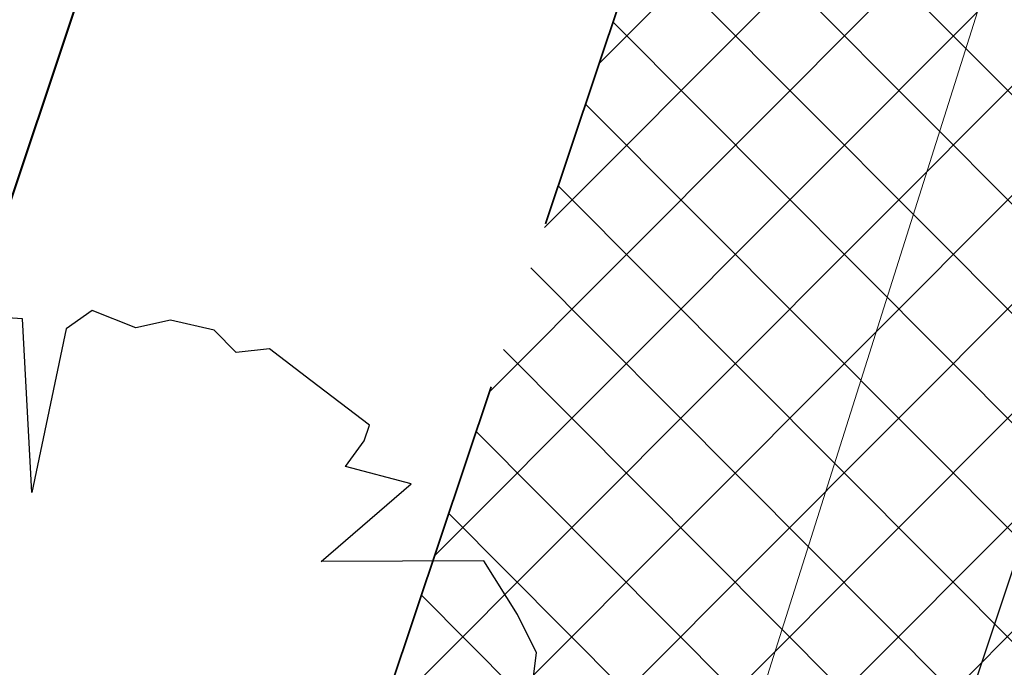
# Model space of a CAD drawing. Header units: metres. Extents: x 6599594 to 6600699, y 5687867 to 5691114.
# Tile 100 of 256: x 6599883.07 to 6599885.94, y 5688680.24 to 5688682.13. Entities that reach past the tile are written whole.
import ezdxf

# ---------------------------------------------------------------- set-up
doc = ezdxf.new("R2010")
doc.units = ezdxf.units.M
doc.header["$MEASUREMENT"] = 0
for name, pattern in [('1', [0]), ('3_EGBZ', [1.5, 1, -0.5]), ('BTO', [0]), ('BUG', [1.5, 1, -0.5]), ('GUK', [2, 1.5, -0.5]), ('GUZ', [1, 0.5, -0.5])]:
    doc.linetypes.add(name, pattern=pattern)
for name, color, linetype, lineweight in [('_dren', 30, '3_EGBZ', 40), ('_kolor chodnik', 50, '1', 5), ('_kolor jezdnia', 4, '1', 0), ('_kolor zjazdy kostka', 7, '1', 5), ('_kolor ścieżka @ 1', 10, '1', 0), ('_nasadzenia', 72, 'BUG', 30), ('_obrzeze', 10, 'BUG', 35), ('_podział mój', 201, 'BTO', 40), ('Dzialki', 130, '1', 30), ('Kontury', 252, 'GUK', 9), ('OT_Komunikacja', 7, 'CONTINUOUS', 0), ('Uzytki', 252, 'GUZ', 9)]:
    doc.layers.add(name, color=color, linetype=linetype, lineweight=lineweight)
doc.layers.add('RS-drzewa projektowane', color=7, linetype='CONTINUOUS')
pattern_1 = [(45, (0, 0), (-0.1414213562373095, 0.1414213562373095), []), (135, (0, 0), (-0.1414213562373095, -0.1414213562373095), [])]

# ---------------------------------------------------------------- blocks, each defined once
blk = doc.blocks.new('d2')
at = {"layer": '_nasadzenia'}
for p, q in [((-293019.5058528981, 28216.47423294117), (-293019.6650315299, 28216.48516633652)), ((-293019.4652712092, 28215.71171003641), (-293019.5058528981, 28216.47423294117)), ((-293019.2000540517, 28216.51097357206), (-293019.3144192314, 28216.43055231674)), ((-293019.0088658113, 28216.43478685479), (-293019.2000540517, 28216.51097357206)), ((-293019.3144192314, 28216.43055231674), (-293019.4652712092, 28215.71171003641)), ((-293018.855843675, 28216.46941021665), (-293019.0088658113, 28216.43478685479)), ((-293018.6644100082, 28216.42572959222), (-293018.855843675, 28216.46941021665)), ((-293018.5676449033, 28216.32748790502), (-293018.6644100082, 28216.42572959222)), ((-293018.4212701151, 28216.34265583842), (-293018.5676449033, 28216.32748790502)), ((-293018.2402983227, 28216.20477988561), (-293018.4212701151, 28216.34265583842)), ((-293017.9817671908, 28216.00781423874), (-293018.2402983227, 28216.20477988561)), ((-293018.0050329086, 28215.93972023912), (-293017.9817671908, 28216.00781423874)), ((-293018.0871430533, 28215.82655175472), (-293018.0050329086, 28215.93972023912)), ((-293017.7984534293, 28215.74964162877), (-293018.0871430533, 28215.82655175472)), ((-293018.1938077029, 28215.40966504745), (-293017.7984534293, 28215.74964162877)), ((-293017.4792267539, 28215.41244162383), (-293018.1938077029, 28215.40966504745)), ((-293017.3314917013, 28215.17728852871), (-293017.4792267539, 28215.41244162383)), ((-293017.2482667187, 28215.00762989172), (-293017.3314917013, 28215.17728852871)), ((-293017.262052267, 28214.90370684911), (-293017.2482667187, 28215.00762989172))]:
    blk.add_line(p, q, dxfattribs=at)
blk = doc.blocks.new('hhh')
at = {"layer": '_podział mój'}
blk.add_line((6600012.715234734, 5689068.962127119), (6599853.466151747, 5688593.232024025), dxfattribs=at)

msp = doc.modelspace()

# ---------------------------------------------------------------- hatches: boundary and pattern name
at = {"layer": '_kolor chodnik'}
h = msp.add_hatch(dxfattribs=at)
h.set_pattern_fill('ANSI37', color=256, scale=1.6)
h.set_pattern_definition(pattern_1)
h.paths.add_polyline_path([(6599849.938171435, 5688542.085872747), (6599852.232147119, 5688548.938742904), (6599853.573135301, 5688548.489851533), (6599853.827082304, 5688549.248475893), (6599851.793849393, 5688549.929093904), (6599849.895278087, 5688548.982823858), (6599847.823506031, 5688542.793750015)])
edge = h.paths.add_edge_path()
edge.add_line((6600018.106075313, 5689087.454911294), (6600022.42781917, 5689091.229234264))
edge.add_line((6600022.42781917, 5689091.229234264), (6600020.233254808, 5689093.742094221))
edge.add_line((6600020.233254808, 5689093.742094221), (6600017.159471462, 5689091.057656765))
edge.add_arc((6600023.275194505, 5689085.385140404), 8.34143334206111, 137.1531558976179, 148.8016577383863)
edge.add_line((6600016.140105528, 5689089.706021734), (6600018.106075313, 5689087.454911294))
h.paths.add_polyline_path([(6600038.501784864, 5689187.59229436), (6600037.906968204, 5689187.700586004), (6600037.638296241, 5689186.224843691), (6600038.240083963, 5689186.115282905)])
h.paths.add_polyline_path([(6600069.098302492, 5689360.276020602), (6600068.321239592, 5689360.413462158), (6600068.064048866, 5689358.936495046), (6600068.836639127, 5689358.799546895)])
h.paths.add_polyline_path([(6600082.393785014, 5689362.950258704), (6600082.941124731, 5689366.103121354), (6600081.481377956, 5689366.361351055), (6600080.923159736, 5689363.210828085)])
h.paths.add_polyline_path([(6600074.022236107, 5689388.065861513), (6600072.983907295, 5689388.249860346), (6600072.723374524, 5689386.772538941), (6600073.760538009, 5689386.588865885)])
h.paths.add_polyline_path([(6600105.602402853, 5689486.45426531), (6600106.738797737, 5689489.760539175), (6600105.28818975, 5689490.281952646), (6600104.132785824, 5689486.965912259)])
h.paths.add_polyline_path([(6600132.519778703, 5689678.737346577), (6600131.636986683, 5689678.922259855), (6600131.330470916, 5689677.453953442), (6600132.212256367, 5689677.269208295)])
h.paths.add_polyline_path([(6600156.649397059, 5689798.7449027), (6600156.48800471, 5689797.95886096), (6600157.450195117, 5689797.757316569), (6600157.615023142, 5689798.542205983)])
h.paths.add_polyline_path([(6600189.055358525, 5689948.643107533), (6600187.902868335, 5689948.884512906), (6600187.600024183, 5689947.417400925), (6600188.748131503, 5689947.176379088)])
edge = h.paths.add_edge_path()
edge.add_line((6600204.459383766, 5690032.969035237), (6600204.153258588, 5690031.227801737))
edge.add_arc((6600202.328347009, 5690027.299936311), 4.331100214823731, 41.853001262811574, 65.08011546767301, ccw=False)
edge.add_arc((6600032.903931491, 5690051.979071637), 174.020003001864, 352.8070218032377, 353.495463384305)
edge.add_arc((6600202.372679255, 5690027.343587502), 5.999999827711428, 55.12102442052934, 69.64815978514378)
edge = h.paths.add_edge_path()
edge.add_line((6600205.046027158, 5690040.265402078), (6600204.972740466, 5690038.483452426))
edge.add_arc((6600203.986269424, 5690044.401803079), 5.999999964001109, 279.4630688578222, 294.9140560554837)
edge.add_line((6600206.513819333, 5690038.960158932), (6600206.607027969, 5690041.030672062))
edge.add_arc((6600203.986269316, 5690044.401803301), 4.270000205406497, 284.3702444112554, 307.86193139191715, ccw=False)
edge = h.paths.add_edge_path()
edge.add_arc((6600203.547470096, 5690044.558759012), 6.446878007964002, 324.43500910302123, 356.20133685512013, ccw=False)
edge.add_arc((6600203.986269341, 5690044.401803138), 6.000000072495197, 323.2169970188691, 357.4193489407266)
h.paths.add_polyline_path([(6600208.910055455, 5690121.713696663), (6600208.146285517, 5690121.748120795), (6600207.125602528, 5690121.794124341), (6600209.971605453, 5690121.665851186)])
edge = h.paths.add_edge_path()
edge.add_line((6600238.769818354, 5690481.648294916), (6600240.338176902, 5690490.87374652))
edge.add_line((6600240.338176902, 5690490.87374652), (6600241.251295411, 5690510.829461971))
edge.add_line((6600241.251295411, 5690510.829461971), (6600239.524022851, 5690510.928942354))
edge.add_line((6600239.524022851, 5690510.928942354), (6600238.633343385, 5690491.167757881))
edge.add_line((6600238.633343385, 5690491.167757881), (6600234.579716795, 5690467.661262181))
edge.add_line((6600234.579716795, 5690467.661262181), (6600234.449796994, 5690464.966873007))
edge.add_arc((6600242.443669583, 5690464.607462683), 8.001948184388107, 177.4256737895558, 268.2543056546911)
edge.add_line((6600242.199903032, 5690456.609228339), (6600242.216657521, 5690457.359274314))
edge.add_line((6600242.216657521, 5690457.359274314), (6600242.305257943, 5690458.836738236))
edge.add_arc((6600242.444504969, 5690464.607952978), 5.772894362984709, 177.0298084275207, 268.6178439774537, ccw=False)
edge.add_line((6600236.679365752, 5690464.907083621), (6600236.951876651, 5690470.95443634))
edge.add_line((6600236.951876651, 5690470.95443634), (6600238.15078669, 5690478.210832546))
edge.add_line((6600238.15078669, 5690478.210832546), (6600238.769818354, 5690481.648294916))
h.paths.add_polyline_path([(6600238.769818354, 5690481.648294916), (6600238.15078669, 5690478.210832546), (6600239.670056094, 5690477.930590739), (6600240.266710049, 5690481.376366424)])
edge = h.paths.add_edge_path()
edge.add_line((6600223.366500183, 5690460.339976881), (6600223.278629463, 5690457.997544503))
edge.add_arc((6600220.967166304, 5690465.656339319), 7.999999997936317, 286.7940807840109, 300.2738222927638)
edge.add_line((6600225.000231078, 5690458.747331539), (6600225.240084, 5690461.623695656))
edge.add_arc((6600221.105749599, 5690465.648640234), 5.76999998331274, 293.06724424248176, 315.7681070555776, ccw=False)
edge = h.paths.add_edge_path()
edge.add_arc((6600220.025145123, 5690444.676291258), 5.770000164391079, 37.996647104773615, 59.94382588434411, ccw=False)
edge.add_line((6600224.572175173, 5690448.22839199), (6600224.817793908, 5690451.081798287))
edge.add_arc((6600220.025145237, 5690444.676291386), 7.999999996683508, 53.19588653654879, 68.15166733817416)
edge.add_line((6600223.00235276, 5690452.101669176), (6600222.91504296, 5690449.670427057))
edge = h.paths.add_edge_path()
edge.add_arc((6600221.105749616, 5690465.648640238), 7.999999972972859, 328.0222308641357, 357.0132597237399)
edge.add_line((6600229.094882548, 5690465.23180147), (6600229.218816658, 5690467.593604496))
edge.add_line((6600229.218816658, 5690467.593604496), (6600228.218919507, 5690467.645774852))
edge.add_line((6600228.218919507, 5690467.645774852), (6600227.891778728, 5690461.411918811))
h.paths.add_polyline_path([(6600200.980142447, 5690012.236744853), (6600202.317278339, 5690011.956662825), (6600202.522293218, 5690012.935421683), (6600201.182321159, 5690013.216097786)])
h.paths.add_polyline_path([(6600196.457878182, 5689983.98337835), (6600195.202332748, 5689984.246370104), (6600194.899091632, 5689982.777335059), (6600196.150355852, 5689982.515240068)])
edge = h.paths.add_edge_path()
edge.add_line((6600112.305909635, 5689517.991018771), (6600112.691041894, 5689519.807934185))
edge.add_line((6600112.691041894, 5689519.807934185), (6600113.245521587, 5689522.423769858))
edge.add_line((6600113.245521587, 5689522.423769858), (6600111.553124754, 5689522.782507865))
edge.add_line((6600111.553124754, 5689522.782507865), (6600107.405864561, 5689503.21722655))
edge.add_line((6600107.405864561, 5689503.21722655), (6600099.494506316, 5689480.361667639))
edge.add_line((6600099.494506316, 5689480.361667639), (6600099.182814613, 5689478.891218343))
edge.add_arc((6600107.008997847, 5689477.232359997), 8.000059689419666, 168.0325629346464, 257.7529108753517)
edge.add_line((6600105.311960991, 5689469.414366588), (6600105.784990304, 5689471.593619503))
edge.add_arc((6600107.008927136, 5689477.232314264), 5.769999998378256, 168.0321375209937, 257.7533362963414, ccw=False)
edge.add_line((6600101.364343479, 5689478.42879883), (6600101.647245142, 5689479.76342708))
edge.add_line((6600101.647245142, 5689479.76342708), (6600104.132785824, 5689486.965912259))
edge.add_line((6600104.132785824, 5689486.965912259), (6600105.28818975, 5689490.281952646))
edge.add_line((6600105.28818975, 5689490.281952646), (6600108.240043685, 5689498.809726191))
edge.add_line((6600108.240043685, 5689498.809726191), (6600112.305909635, 5689517.991018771))
h.paths.add_polyline_path([(6600136.009573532, 5689645.499114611), (6600138.333647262, 5689645.012304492), (6600138.661671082, 5689646.578318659), (6600134.869459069, 5689647.372651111)])
at = {"layer": '_kolor jezdnia'}
h = msp.add_hatch(dxfattribs=at)
h.set_pattern_fill('ANSI37', color=4, scale=3.5)
h.set_pattern_definition([(45, (0, 0), (-0.3093592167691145, 0.3093592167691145), []), (135, (0, 0), (-0.3093592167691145, -0.3093592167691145), [])])
edge = h.paths.add_edge_path()
edge.add_line((6599833.066047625, 5688539.933393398), (6599850.649511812, 5688527.983462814))
edge.add_arc((6599857.337592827, 5688536.653968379), 10.95025544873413, 169.5012687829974, 232.3548431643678, ccw=False)
edge.add_arc((6599858.085851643, 5688536.618142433), 11.69295282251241, 162.2507788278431, 169.9967502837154, ccw=False)
edge.add_line((6599846.949484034, 5688540.182754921), (6599847.823506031, 5688542.793750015))
edge.add_line((6599847.823506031, 5688542.793750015), (6599849.895278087, 5688548.982823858))
edge.add_line((6599849.895278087, 5688548.982823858), (6599852.434748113, 5688556.56906746))
edge.add_line((6599852.434748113, 5688556.56906746), (6599928.48625871, 5688783.760284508))
edge.add_line((6599928.48625871, 5688783.760284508), (6599931.025728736, 5688791.34652811))
edge.add_line((6599931.025728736, 5688791.34652811), (6599996.657773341, 5688987.411326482))
edge.add_line((6599996.657773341, 5688987.411326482), (6599999.197243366, 5688994.997570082))
edge.add_line((6599999.197243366, 5688994.997570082), (6600021.930100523, 5689062.908193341))
edge.add_line((6600021.930100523, 5689062.908193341), (6600017.620224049, 5689067.371531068))
edge.add_line((6600017.620224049, 5689067.371531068), (6600016.714558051, 5689064.654078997))
edge.add_line((6600016.714558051, 5689064.654078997), (6600012.423620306, 5689051.835617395))
edge.add_line((6600012.423620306, 5689051.835617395), (6600009.884150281, 5689044.249373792))
edge.add_line((6600009.884150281, 5689044.249373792), (6599977.53516164, 5688947.612159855))
edge.add_line((6599977.53516164, 5688947.612159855), (6599974.995691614, 5688940.025916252))
edge.add_line((6599974.995691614, 5688940.025916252), (6599942.096912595, 5688841.746295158))
edge.add_line((6599942.096912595, 5688841.746295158), (6599939.557442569, 5688834.160051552))
edge.add_line((6599939.557442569, 5688834.160051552), (6599882.679288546, 5688664.246042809))
edge.add_line((6599882.679288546, 5688664.246042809), (6599880.139818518, 5688656.659799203))
edge.add_line((6599880.139818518, 5688656.659799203), (6599852.46454386, 5688573.984527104))
edge.add_line((6599852.46454386, 5688573.984527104), (6599842.470137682, 5688544.127903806))
edge.add_arc((6599835.706422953, 5688546.652910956), 7.219660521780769, 248.5480913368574, 339.52856074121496, ccw=False)
h.paths.add_polyline_path([(6600044.653202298, 5689172.271628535), (6600046.276244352, 5689181.431901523), (6600047.759199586, 5689189.801539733), (6600051.0603021, 5689208.432603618), (6600052.368792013, 5689215.817578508), (6600054.808584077, 5689229.587499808), (6600056.11707399, 5689236.972474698), (6600057.346666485, 5689243.912161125), (6600058.655146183, 5689251.297078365), (6600058.831439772, 5689252.292060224), (6600060.098987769, 5689259.445963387), (6600060.139929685, 5689259.677035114), (6600061.407468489, 5689266.830886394), (6600072.329030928, 5689328.470998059), (6600073.637511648, 5689335.855921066), (6600077.337304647, 5689356.73715072), (6600078.820259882, 5689365.106788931), (6600081.142794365, 5689378.214921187), (6600082.538516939, 5689386.092227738), (6600095.187867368, 5689457.483787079), (6600091.082877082, 5689465.8405575), (6600089.043088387, 5689454.328211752), (6600087.870641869, 5689447.711051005), (6600087.560133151, 5689445.958573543), (6600086.562151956, 5689440.326076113), (6600082.433200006, 5689417.022719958), (6600080.95024477, 5689408.65308175), (6600077.202698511, 5689387.502337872), (6600075.719743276, 5689379.132699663), (6600073.469199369, 5689366.430874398), (6600071.986244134, 5689358.061236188), (6600069.98686466, 5689346.776955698), (6600068.591142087, 5689338.899649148), (6600065.559290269, 5689321.78820693), (6600064.163567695, 5689313.910900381), (6600059.719426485, 5689288.828650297), (6600058.323703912, 5689280.951343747), (6600057.563846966, 5689276.662793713), (6600056.168124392, 5689268.785487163), (6600054.804920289, 5689261.091711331), (6600053.409197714, 5689253.21440478), (6600053.264817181, 5689252.399536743), (6600051.869094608, 5689244.522230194), (6600051.183555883, 5689240.653124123), (6600049.787833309, 5689232.775817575), (6600046.593849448, 5689214.749319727), (6600045.198126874, 5689206.872013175), (6600044.41754409, 5689202.466488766), (6600042.934588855, 5689194.096850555), (6600036.429952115, 5689157.38538759), (6600034.946996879, 5689149.01574938), (6600030.579776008, 5689124.367629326), (6600027.529365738, 5689107.151445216), (6600024.895072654, 5689094.014582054), (6600030.583685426, 5689094.264316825), (6600032.945013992, 5689106.191885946), (6600043.170247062, 5689163.901990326)])
edge = h.paths.add_edge_path()
edge.add_line((6600111.106812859, 5689535.144351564), (6600111.256844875, 5689535.85214863))
edge.add_line((6600111.256844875, 5689535.85214863), (6600112.915748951, 5689543.678261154))
edge.add_line((6600112.915748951, 5689543.678261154), (6600117.304772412, 5689564.384094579))
edge.add_line((6600117.304772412, 5689564.384094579), (6600119.067357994, 5689572.699339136))
edge.add_line((6600119.067357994, 5689572.699339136), (6600120.087667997, 5689577.512794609))
edge.add_line((6600120.087667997, 5689577.512794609), (6600121.642890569, 5689584.849775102))
edge.add_line((6600121.642890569, 5689584.849775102), (6600128.436769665, 5689616.900852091))
edge.add_line((6600128.436769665, 5689616.900852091), (6600129.991992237, 5689624.237832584))
edge.add_line((6600129.991992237, 5689624.237832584), (6600132.660554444, 5689636.827148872))
edge.add_line((6600132.660554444, 5689636.827148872), (6600133.208838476, 5689639.444704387))
edge.add_line((6600133.208838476, 5689639.444704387), (6600134.848957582, 5689647.274775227))
edge.add_line((6600134.848957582, 5689647.274775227), (6600138.97649476, 5689666.979995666))
edge.add_line((6600138.97649476, 5689666.979995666), (6600140.51410642, 5689674.320687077))
edge.add_line((6600140.51410642, 5689674.320687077), (6600145.209128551, 5689696.735129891))
edge.add_line((6600145.209128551, 5689696.735129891), (6600146.746740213, 5689704.075821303))
edge.add_line((6600146.746740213, 5689704.075821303), (6600151.462308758, 5689726.588354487))
edge.add_line((6600151.462308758, 5689726.588354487), (6600152.999920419, 5689733.929045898))
edge.add_line((6600152.999920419, 5689733.929045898), (6600155.244070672, 5689744.642813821))
edge.add_line((6600155.244070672, 5689744.642813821), (6600156.781682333, 5689751.983505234))
edge.add_line((6600156.781682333, 5689751.983505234), (6600161.635515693, 5689775.156126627))
edge.add_line((6600161.635515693, 5689775.156126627), (6600163.378142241, 5689783.475576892))
edge.add_line((6600163.378142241, 5689783.475576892), (6600163.850769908, 5689785.731942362))
edge.add_line((6600163.850769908, 5689785.731942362), (6600167.028500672, 5689800.902704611))
edge.add_line((6600167.028500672, 5689800.902704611), (6600179.49088801, 5689860.399222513))
edge.add_line((6600179.49088801, 5689860.399222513), (6600181.233514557, 5689868.718672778))
edge.add_line((6600181.233514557, 5689868.718672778), (6600181.84713393, 5689871.648144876))
edge.add_line((6600181.84713393, 5689871.648144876), (6600183.384745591, 5689878.988836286))
edge.add_line((6600183.384745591, 5689878.988836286), (6600184.935818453, 5689886.393792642))
edge.add_line((6600184.935818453, 5689886.393792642), (6600186.575937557, 5689894.223863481))
edge.add_line((6600186.575937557, 5689894.223863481), (6600194.05133812, 5689929.912074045))
edge.add_line((6600194.05133812, 5689929.912074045), (6600195.691457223, 5689937.742144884))
edge.add_line((6600195.691457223, 5689937.742144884), (6600202.915799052, 5689972.231779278))
edge.add_line((6600202.915799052, 5689972.231779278), (6600204.555918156, 5689980.061850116))
edge.add_line((6600204.555918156, 5689980.061850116), (6600206.062781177, 5689987.255744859))
edge.add_line((6600206.062781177, 5689987.255744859), (6600207.702900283, 5689995.085815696))
edge.add_line((6600207.702900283, 5689995.085815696), (6600210.232559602, 5690007.162628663))
edge.add_line((6600210.232559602, 5690007.162628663), (6600211.694938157, 5690014.144150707))
edge.add_arc((6600028.177652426, 5690052.584442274), 187.5000004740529, 348.1696294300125, 357.4195276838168)
edge.add_line((6600215.487522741, 5690044.142720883), (6600208.310270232, 5690026.480446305))
edge.add_arc((6600032.903933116, 5690051.97907145), 177.2500013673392, 348.1696294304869, 351.7289130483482, ccw=False)
edge.add_line((6600206.38894146, 5690015.640182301), (6600205.966941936, 5690013.625519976))
edge.add_line((6600205.966941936, 5690013.625519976), (6600204.326822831, 5690005.795449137))
edge.add_line((6600204.326822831, 5690005.795449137), (6600197.076961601, 5689971.183982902))
edge.add_line((6600197.076961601, 5689971.183982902), (6600195.334335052, 5689962.864532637))
edge.add_line((6600195.334335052, 5689962.864532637), (6600193.44722506, 5689953.855305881))
edge.add_line((6600193.44722506, 5689953.855305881), (6600191.909227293, 5689946.512771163))
edge.add_line((6600191.909227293, 5689946.512771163), (6600185.496844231, 5689915.899498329))
edge.add_line((6600185.496844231, 5689915.899498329), (6600183.856521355, 5689908.068454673))
edge.add_line((6600183.856521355, 5689908.068454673), (6600182.066605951, 5689899.523243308))
edge.add_line((6600182.066605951, 5689899.523243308), (6600180.32407057, 5689891.204228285))
edge.add_line((6600180.32407057, 5689891.204228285), (6600174.320344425, 5689862.541919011))
edge.add_line((6600174.320344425, 5689862.541919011), (6600172.577809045, 5689854.222903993))
edge.add_line((6600172.577809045, 5689854.222903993), (6600163.663810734, 5689811.666703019))
edge.add_line((6600163.663810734, 5689811.666703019), (6600162.023782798, 5689803.837067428))
edge.add_line((6600162.023782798, 5689803.837067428), (6600160.924220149, 5689798.587659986))
edge.add_line((6600160.924220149, 5689798.587659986), (6600159.279208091, 5689790.734229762))
edge.add_line((6600159.279208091, 5689790.734229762), (6600157.107250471, 5689780.365115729))
edge.add_line((6600157.107250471, 5689780.365115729), (6600155.462238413, 5689772.511685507))
edge.add_line((6600155.462238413, 5689772.511685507), (6600153.380318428, 5689762.572418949))
edge.add_line((6600153.380318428, 5689762.572418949), (6600151.735124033, 5689754.718118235))
edge.add_line((6600151.735124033, 5689754.718118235), (6600148.586504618, 5689739.686336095))
edge.add_line((6600148.586504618, 5689739.686336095), (6600146.885007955, 5689731.563243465))
edge.add_line((6600146.885007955, 5689731.563243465), (6600141.75088822, 5689707.052510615))
edge.add_line((6600141.75088822, 5689707.052510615), (6600140.110896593, 5689699.223048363))
edge.add_line((6600140.110896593, 5689699.223048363), (6600133.483561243, 5689667.583574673))
edge.add_line((6600133.483561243, 5689667.583574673), (6600131.860394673, 5689659.834436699))
edge.add_line((6600131.860394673, 5689659.834436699), (6600131.740984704, 5689659.26436315))
edge.add_line((6600131.740984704, 5689659.26436315), (6600130.117814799, 5689651.515209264))
edge.add_line((6600130.117814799, 5689651.515209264), (6600127.27873359, 5689637.961189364))
edge.add_line((6600127.27873359, 5689637.961189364), (6600126.924568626, 5689636.290366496))
edge.add_line((6600126.924568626, 5689636.290366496), (6600125.166244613, 5689627.995226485))
edge.add_line((6600125.166244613, 5689627.995226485), (6600118.009503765, 5689594.232298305))
edge.add_line((6600118.009503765, 5689594.232298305), (6600116.25117975, 5689585.937158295))
edge.add_line((6600116.25117975, 5689585.937158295), (6600113.665314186, 5689573.737975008))
edge.add_line((6600113.665314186, 5689573.737975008), (6600111.898534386, 5689565.402943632))
edge.add_line((6600111.898534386, 5689565.402943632), (6600104.889982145, 5689532.339115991))
edge.add_line((6600104.889982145, 5689532.339115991), (6600103.22663594, 5689524.492047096))
edge.add_line((6600103.22663594, 5689524.492047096), (6600096.623876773, 5689493.342605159))
edge.add_line((6600096.623876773, 5689493.342605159), (6600094.968986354, 5689485.535427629))
edge.add_line((6600094.968986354, 5689485.535427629), (6600094.300101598, 5689482.379870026))
edge.add_line((6600094.300101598, 5689482.379870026), (6600099.182814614, 5689478.891218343))
edge.add_line((6600099.182814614, 5689478.891218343), (6600099.494506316, 5689480.361667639))
edge.add_line((6600099.494506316, 5689480.361667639), (6600111.106812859, 5689535.144351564))
edge = h.paths.add_edge_path()
edge.add_arc((6600239.213891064, 5690851.400367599), 10.00000000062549, -2.8342403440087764, 76.13703556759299, ccw=False)
edge.add_line((6600249.201658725, 5690850.905901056), (6600249.082723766, 5690848.503524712))
edge.add_line((6600249.082723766, 5690848.503524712), (6600247.016487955, 5690806.767468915))
edge.add_line((6600247.016487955, 5690806.767468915), (6600246.092398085, 5690789.152178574))
edge.add_line((6600246.092398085, 5690789.152178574), (6600233.768116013, 5690572.015170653))
edge.add_line((6600233.768116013, 5690572.015170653), (6600228.959056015, 5690465.296202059))
edge.add_line((6600228.959056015, 5690465.296202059), (6600234.588724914, 5690465.017134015))
edge.add_line((6600234.588724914, 5690465.017134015), (6600239.262540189, 5690571.767576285))
edge.add_line((6600239.262540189, 5690571.767576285), (6600252.50503885, 5690806.400146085))
edge.add_line((6600252.50503885, 5690806.400146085), (6600254.569211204, 5690848.094521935))
edge.add_arc((6600262.559425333, 5690847.6989487), 7.999999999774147, 76.13703557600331, 177.1657596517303, ccw=False)
edge.add_line((6600264.476229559, 5690855.465921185), (6600241.609896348, 5690861.109083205))
edge = h.paths.add_edge_path()
edge.add_line((6600250.031475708, 5690451.625307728), (6600250.231741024, 5690455.772579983))
edge.add_line((6600250.231741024, 5690455.772579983), (6600246.257763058, 5690456.417303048))
edge.add_line((6600246.257763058, 5690456.417303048), (6600242.171761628, 5690456.61060902))
edge.add_arc((6600242.563100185, 5690464.586983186), 7.985968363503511, 176.9123644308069, 267.1911945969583, ccw=False)
edge.add_line((6600234.588724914, 5690465.017134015), (6600228.959056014, 5690465.296202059))
edge.add_arc((6600220.965133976, 5690465.657286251), 8.002072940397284, 267.8289300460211, 357.413716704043, ccw=False)
edge.add_line((6600220.661989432, 5690457.660957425), (6600212.406915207, 5690458.119572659))
edge.add_line((6600212.406915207, 5690458.119572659), (6600208.431872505, 5690457.817501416))
edge.add_line((6600208.431872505, 5690457.817501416), (6600208.233912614, 5690454.548331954))
edge.add_line((6600208.233912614, 5690454.548331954), (6600212.129565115, 5690453.127270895))
edge.add_line((6600212.129565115, 5690453.127270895), (6600218.640548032, 5690452.76554962))
edge.add_line((6600218.640548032, 5690452.76554962), (6600216.486747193, 5690452.885205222))
edge.add_line((6600216.486747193, 5690452.885205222), (6600220.468905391, 5690452.663974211))
edge.add_arc((6600220.025145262, 5690444.676291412), 7.99999997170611, -0.3386579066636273, 86.8201700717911, ccw=False)
edge.add_line((6600228.025005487, 5690444.629006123), (6600227.803602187, 5690439.649256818))
edge.add_line((6600227.803602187, 5690439.649256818), (6600226.885525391, 5690435.936828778))
edge.add_line((6600226.885525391, 5690435.936828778), (6600225.534849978, 5690405.967249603))
edge.add_line((6600225.534849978, 5690405.967249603), (6600226.115199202, 5690402.187514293))
edge.add_line((6600226.115199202, 5690402.187514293), (6600213.445139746, 5690121.008786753))
edge.add_line((6600213.445139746, 5690121.008786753), (6600213.352800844, 5690118.960058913))
edge.add_line((6600213.352800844, 5690118.960058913), (6600209.980184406, 5690044.131649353))
edge.add_arc((6600203.98626942, 5690044.401803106), 5.999999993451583, 257.4162346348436, 357.41934921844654, ccw=False)
edge.add_line((6600202.679069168, 5690038.545931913), (6600201.589735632, 5690033.666039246))
edge.add_line((6600201.589735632, 5690033.666039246), (6600203.67987942, 5690033.199458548))
edge.add_arc((6600202.372679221, 5690027.343587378), 5.999999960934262, -8.27108729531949, 77.41623506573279, ccw=False)
edge.add_line((6600208.310270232, 5690026.480446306), (6600215.487522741, 5690044.142720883))
edge.add_line((6600215.487522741, 5690044.142720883), (6600216.199687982, 5690059.9446614))
edge.add_line((6600216.199687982, 5690059.9446614), (6600216.537356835, 5690067.437056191))
edge.add_line((6600216.537356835, 5690067.437056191), (6600223.893528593, 5690230.66011469))
edge.add_line((6600223.893528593, 5690230.66011469), (6600224.231197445, 5690238.152509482))
edge.add_line((6600224.231197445, 5690238.152509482), (6600233.507835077, 5690443.987992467))
edge.add_arc((6600241.499722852, 5690443.627812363), 7.999999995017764, 87.29208981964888, 177.4195277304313, ccw=False)
edge.add_line((6600241.877677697, 5690451.618879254), (6600246.021541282, 5690451.422886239))
edge.add_line((6600246.021541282, 5690451.422886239), (6600246.427694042, 5690451.44338883))
edge.add_line((6600246.427694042, 5690451.44338883), (6600246.79397003, 5690451.461878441))
edge.add_line((6600246.79397003, 5690451.461878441), (6600250.031475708, 5690451.625307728))
edge = h.paths.add_edge_path()
edge.add_line((6600007.33756506, 5689086.20374581), (6600006.980466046, 5689080.740822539))
edge.add_line((6600006.980466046, 5689080.740822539), (6600007.229745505, 5689080.720859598))
edge.add_line((6600007.229745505, 5689080.720859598), (6600008.093335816, 5689080.601653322))
edge.add_line((6600008.093335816, 5689080.601653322), (6600008.702681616, 5689080.53831051))
edge.add_arc((6600008.140193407, 5689070.554142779), 9.999999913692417, -18.557800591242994, 86.77547804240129, ccw=False)
edge.add_line((6600017.620224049, 5689067.371531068), (6600021.930100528, 5689062.908193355))
edge.add_arc((6599734.83819726, 5689159.011261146), 302.7499967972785, 341.4922000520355, 343.8640860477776)
edge.add_arc((6600034.895369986, 5689072.315877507), 9.581213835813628, 98.63328270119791, 164.5273290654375, ccw=False)
edge.add_line((6600033.457137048, 5689081.788529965), (6600033.832640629, 5689081.798737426))
edge.add_line((6600033.832640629, 5689081.798737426), (6600034.422462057, 5689082.05700874))
edge.add_line((6600034.422462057, 5689082.05700874), (6600036.833623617, 5689082.139040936))
edge.add_line((6600036.833623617, 5689082.139040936), (6600036.730225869, 5689087.148851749))
edge.add_line((6600036.730225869, 5689087.148851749), (6600036.579860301, 5689087.134303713))
edge.add_arc((6600036.479565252, 5689093.136286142), 6.002820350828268, 169.1687651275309, 270.9573417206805, ccw=False)
edge.add_line((6600030.583685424, 5689094.264316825), (6600024.895072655, 5689094.014582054))
edge.add_arc((6600015.200558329, 5689096.162123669), 9.929528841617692, 271.0943432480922, 347.5094668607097, ccw=False)
edge.add_arc((6600014.909438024, 5689089.646776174), 3.446070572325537, 264.4236009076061, 278.0194998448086, ccw=False)
edge.add_line((6600014.574573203, 5689086.217014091), (6600014.299554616, 5689086.232508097))
edge.add_line((6600014.299554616, 5689086.232508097), (6600010.474232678, 5689086.448019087))
edge.add_line((6600010.474232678, 5689086.448019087), (6600007.33756506, 5689086.20374581))
edge = h.paths.add_edge_path()
edge.add_line((6600105.490725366, 5689463.953528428), (6600106.927559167, 5689464.047234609))
edge.add_line((6600106.927559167, 5689464.047234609), (6600107.835, 5689468.66))
edge.add_line((6600107.835, 5689468.66), (6600105.311960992, 5689469.414366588))
edge.add_arc((6600107.008997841, 5689477.232359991), 8.000059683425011, 168.0325628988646, 257.75291091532, ccw=False)
edge.add_line((6600099.182814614, 5689478.891218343), (6600094.300101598, 5689482.379870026))
edge.add_arc((6600586.245114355, 5689378.104238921), 502.8750369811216, 168.032376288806, 169.9522165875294)
edge.add_line((6600091.082877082, 5689465.8405575), (6600095.187867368, 5689457.483787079))
edge.add_arc((6600103.065173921, 5689456.088064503), 8.000000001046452, 77.7533362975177, 169.9524553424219, ccw=False)
edge.add_line((6600104.762140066, 5689463.906012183), (6600105.490725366, 5689463.953528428))
at = {"layer": '_kolor zjazdy kostka'}
h = msp.add_hatch(dxfattribs=at)
h.set_pattern_fill('ANSI37', color=256, scale=1.6)
h.set_pattern_definition(pattern_1)
h.paths.add_polyline_path([(6600244.137440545, 5690813.934732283), (6600242.369522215, 5690814.022127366), (6600242.097568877, 5690808.528921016), (6600243.865482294, 5690808.441426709)])
h.paths.add_polyline_path([(6600247.012128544, 5690806.679412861), (6600247.442736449, 5690815.377295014), (6600247.393289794, 5690814.378518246), (6600247.113277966, 5690808.722537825)])
h.paths.add_polyline_path([(6600242.297085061, 5690788.088808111), (6600240.958726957, 5690788.155683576), (6600240.648818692, 5690782.664569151), (6600241.987258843, 5690782.599147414)])
h.paths.add_polyline_path([(6600245.558275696, 5690780.919298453), (6600246.037231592, 5690789.405686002), (6600244.985820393, 5690788.453468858), (6600244.612601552, 5690781.981345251)])
h.paths.add_polyline_path([(6600241.348405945, 5690723.711515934), (6600242.272017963, 5690722.691689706), (6600242.749709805, 5690731.155680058), (6600241.698138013, 5690730.203317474), (6600241.472690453, 5690726.27550499)])
h.paths.add_polyline_path([(6600225.772794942, 5690394.589141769), (6600224.731429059, 5690393.637598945), (6600224.461246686, 5690387.644646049), (6600225.412923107, 5690386.603142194)])
h.paths.add_polyline_path([(6600223.012390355, 5690333.280720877), (6600223.372595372, 5690341.272607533), (6600222.32835346, 5690340.318436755), (6600222.058239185, 5690334.324941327)])
h.paths.add_polyline_path([(6600215.496388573, 5690166.390602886), (6600215.856593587, 5690174.382489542), (6600214.812834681, 5690173.428760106), (6600214.542018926, 5690167.435062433)])
h.paths.add_polyline_path([(6600212.446537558, 5690121.053392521), (6600213.399499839, 5690120.010473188), (6600213.788744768, 5690128.503024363), (6600212.745135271, 5690127.54943145)])
h.paths.add_polyline_path([(6600209.977420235, 5690121.665589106), (6600210.225142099, 5690127.162117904), (6600207.346107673, 5690127.291879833), (6600207.119593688, 5690121.794395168)])
h.paths.add_polyline_path([(6600207.950178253, 5690070.725854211), (6600204.880846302, 5690070.828947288), (6600204.643784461, 5690065.333808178), (6600207.702521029, 5690065.204598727)])
h.paths.add_polyline_path([(6600200.981479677, 5690012.236464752), (6600199.969248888, 5690007.339980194), (6600201.282587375, 5690007.064882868), (6600202.31726072, 5690011.956666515)])
h.paths.add_polyline_path([(6600193.613960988, 5689970.406358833), (6600192.398010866, 5689970.660657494), (6600191.286205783, 5689965.274578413), (6600192.486379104, 5689965.023185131)])
h.paths.add_polyline_path([(6600189.061271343, 5689948.671423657), (6600189.98413328, 5689953.050774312), (6600188.818902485, 5689953.32186217), (6600187.908781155, 5689948.91282903)])
h.paths.add_polyline_path([(6600180.976201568, 5689915.317449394), (6600179.952861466, 5689910.421322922), (6600181.008474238, 5689910.200199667), (6600182.033843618, 5689915.09540201)])
h.paths.add_polyline_path([(6600176.508279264, 5689893.538690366), (6600177.476023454, 5689893.335973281), (6600178.603605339, 5689898.719146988), (6600177.636002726, 5689898.922290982)])
h.paths.add_polyline_path([(6600179.28182965, 5689859.401159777), (6600180.522246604, 5689860.211927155), (6600181.057490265, 5689860.561775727), (6600183.598022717, 5689860.029600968), (6600184.726606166, 5689865.412570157), (6600182.186324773, 5689865.943033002), (6600181.604764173, 5689866.832779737), (6600181.024456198, 5689867.720610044)])
h.paths.add_polyline_path([(6600160.200810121, 5689810.862606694), (6600159.232772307, 5689811.065842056), (6600158.207991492, 5689806.171529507), (6600159.175735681, 5689805.968812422)])
h.paths.add_polyline_path([(6600156.49391753, 5689797.987177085), (6600155.463416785, 5689793.068691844), (6600156.431160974, 5689792.865974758), (6600157.461419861, 5689797.784520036)])
edge = h.paths.add_edge_path()
edge.add_arc((6600173.111981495, 5689800.679690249), 5.999999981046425, 204.673115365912, 239.5411154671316, ccw=False)
edge.add_arc((6600173.162096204, 5689800.685330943), 6.047914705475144, 168.3203586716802, 204.5234866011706, ccw=False)
edge.add_line((6600167.239404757, 5689801.9096668), (6600163.651667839, 5689784.781499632))
edge.add_arc((6600169.524220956, 5689783.551410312), 5.999999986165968, 139.2146049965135, 168.1696294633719, ccw=False)
edge.add_arc((6600169.524220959, 5689783.551410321), 5.999999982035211, 96.80962310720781, 139.2146050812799, ccw=False)
edge.add_line((6600168.812796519, 5689789.509083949), (6600170.070461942, 5689795.507731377))
h.paths.add_polyline_path([(6600163.526364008, 5689776.866746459), (6600166.051243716, 5689776.337874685), (6600167.179826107, 5689781.720838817), (6600164.653945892, 5689782.249920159), (6600163.941148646, 5689783.340449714), (6600163.493329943, 5689784.025580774), (6600161.750703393, 5689775.706130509), (6600162.438017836, 5689776.155376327)])
h.paths.add_polyline_path([(6600152.614191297, 5689774.643430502), (6600153.639138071, 5689779.536616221), (6600152.646757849, 5689779.744928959), (6600151.646447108, 5689774.846147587)])
h.paths.add_polyline_path([(6600150.121074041, 5689767.466820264), (6600148.177624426, 5689758.16795459), (6600149.115997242, 5689757.971390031), (6600151.066362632, 5689767.268392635)])
h.paths.add_polyline_path([(6600142.970741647, 5689739.332500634), (6600141.888449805, 5689734.142420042), (6600144.036614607, 5689733.695518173), (6600145.123068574, 5689738.882330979)])
h.paths.add_polyline_path([(6600136.256357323, 5689701.052153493), (6600137.154085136, 5689700.864096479), (6600138.287960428, 5689706.274871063), (6600137.386492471, 5689706.464182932)])
h.paths.add_polyline_path([(6600130.081494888, 5689667.099389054), (6600129.212847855, 5689667.281639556), (6600128.083282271, 5689661.898895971), (6600128.953953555, 5689661.716447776)])
h.paths.add_polyline_path([(6600128.397394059, 5689659.030340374), (6600127.554144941, 5689659.207226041), (6600126.49340855, 5689653.810049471), (6600127.269860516, 5689653.647397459)])
h.paths.add_polyline_path([(6600134.990411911, 5689640.633636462), (6600137.30714639, 5689640.148363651), (6600138.339560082, 5689645.040620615), (6600136.015486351, 5689645.500958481), (6600135.435178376, 5689646.388788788), (6600134.8548704, 5689647.276619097), (6600133.214751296, 5689639.446548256), (6600134.102581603, 5689640.026856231)])
h.paths.add_polyline_path([(6600122.164164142, 5689634.294831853), (6600121.024067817, 5689628.914244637), (6600122.015114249, 5689628.705875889), (6600123.155614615, 5689634.086346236)])
h.paths.add_polyline_path([(6600114.54207576, 5689593.450769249), (6600113.493359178, 5689593.398339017), (6600112.364315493, 5689588.045694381), (6600113.29076438, 5689587.54753241)])
h.paths.add_polyline_path([(6600110.194543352, 5689572.941097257), (6600109.20781945, 5689573.148880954), (6600108.067717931, 5689567.768269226), (6600109.05014319, 5689567.535215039)])
h.paths.add_polyline_path([(6600119.083213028, 5689565.540446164), (6600119.089125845, 5689565.542290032), (6600121.462438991, 5689565.065690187), (6600122.598093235, 5689570.447168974), (6600120.229622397, 5689570.949214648), (6600119.651446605, 5689571.8119627), (6600119.073270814, 5689572.727655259), (6600117.310757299, 5689564.412754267)])
h.paths.add_polyline_path([(6600101.698666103, 5689532.937884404), (6600100.730666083, 5689533.141679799), (6600099.694214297, 5689528.250234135), (6600100.669121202, 5689528.045267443)])
h.paths.add_polyline_path([(6600094.064021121, 5689496.827028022), (6600093.080194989, 5689497.033910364), (6600092.036590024, 5689492.143967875), (6600093.038865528, 5689491.933250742)])
h.paths.add_polyline_path([(6600083.709836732, 5689453.74980843), (6600082.738586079, 5689448.336231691), (6600084.647281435, 5689448.027407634), (6600085.606840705, 5689453.416583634)])
h.paths.add_polyline_path([(6600084.434394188, 5689446.82589514), (6600083.348896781, 5689447.018140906), (6600082.567374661, 5689442.58660872), (6600083.649300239, 5689442.394910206)])
h.paths.add_polyline_path([(6600078.04194071, 5689410.721110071), (6600078.996952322, 5689416.137564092), (6600078.054833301, 5689416.304853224), (6600077.111232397, 5689410.886043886)])
h.paths.add_polyline_path([(6600072.911565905, 5689386.768652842), (6600071.960466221, 5689381.312635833), (6600072.800073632, 5689381.16322159), (6600073.766450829, 5689386.590709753)])
h.paths.add_polyline_path([(6600082.887400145, 5689379.432062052), (6600085.278102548, 5689379.03494316), (6600086.160383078, 5689383.956496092), (6600083.759726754, 5689384.355378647), (6600083.152078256, 5689385.224725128), (6600082.544429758, 5689386.094071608), (6600081.148707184, 5689378.216765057), (6600082.018053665, 5689378.824413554)])
h.paths.add_polyline_path([(6600080.731401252, 5689363.247695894), (6600080.041469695, 5689363.369939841), (6600079.433821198, 5689364.239286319), (6600078.8261727, 5689365.1086328), (6600077.343217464, 5689356.73899459), (6600078.212563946, 5689357.346643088), (6600079.081910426, 5689357.954291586), (6600081.429189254, 5689357.564866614), (6600082.388748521, 5689362.980514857)])
h.paths.add_polyline_path([(6600069.104215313, 5689360.304336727), (6600070.063917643, 5689365.720487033), (6600069.2708267, 5689365.861009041), (6600068.327152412, 5689360.441778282)])
h.paths.add_polyline_path([(6600066.550616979, 5689345.891799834), (6600065.546169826, 5689346.069805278), (6600064.677796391, 5689341.145792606), (6600065.678290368, 5689340.968483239)])
h.paths.add_polyline_path([(6600061.138656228, 5689321.077501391), (6600060.270282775, 5689316.15348863), (6600061.250715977, 5689315.979734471), (6600062.127590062, 5689320.902245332)])
h.paths.add_polyline_path([(6600055.325252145, 5689288.11325564), (6600054.456878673, 5689283.189242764), (6600055.410852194, 5689283.020177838), (6600056.283178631, 5689287.917022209)])
h.paths.add_polyline_path([(6600048.045675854, 5689182.819289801), (6600050.371939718, 5689182.407116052), (6600051.31444535, 5689187.67761207), (6600048.980409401, 5689188.064690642), (6600048.372760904, 5689188.934037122), (6600047.765112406, 5689189.803383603), (6600046.306982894, 5689181.603992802), (6600046.972918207, 5689182.069462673)])
h.paths.add_polyline_path([(6600040.943690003, 5689201.374141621), (6600039.339175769, 5689201.66987967), (6600038.429882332, 5689196.244216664), (6600039.984130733, 5689195.958493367)])
h.paths.add_polyline_path([(6600032.993704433, 5689156.473759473), (6600032.278185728, 5689156.600537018), (6600031.299242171, 5689151.188930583), (6600032.034145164, 5689151.058111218)])
h.paths.add_polyline_path([(6600026.309179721, 5689123.603833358), (6600025.417362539, 5689118.683970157), (6600026.271201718, 5689118.532684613), (6600027.143528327, 5689123.456001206)])
h.paths.add_polyline_path([(6600013.302986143, 5689054.462576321), (6600015.842456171, 5689062.048819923), (6600014.576741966, 5689061.417973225), (6600012.672139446, 5689055.728290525)])
h.paths.add_polyline_path([(6599974.547216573, 5688938.686171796), (6599977.086686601, 5688946.272415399), (6599975.820972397, 5688945.641568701), (6599973.916369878, 5688939.951886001)])
h.paths.add_polyline_path([(6599942.102825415, 5688841.748139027), (6599940.837111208, 5688841.117292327), (6599938.932508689, 5688835.427609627), (6599939.563355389, 5688834.161895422)])
h.paths.add_polyline_path([(6599882.685201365, 5688664.247886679), (6599881.419487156, 5688663.617039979), (6599879.514884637, 5688657.927357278), (6599880.145731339, 5688656.661643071)])
h.paths.add_polyline_path([(6599851.799762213, 5688549.930937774), (6599853.832995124, 5688549.250319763), (6599855.42016389, 5688553.991722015), (6599853.386930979, 5688554.672340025), (6599852.913795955, 5688555.621625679), (6599852.440660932, 5688556.570911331), (6599849.901190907, 5688548.984667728)])
h.paths.add_polyline_path([(6600233.581687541, 5690586.458647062), (6600234.520016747, 5690585.337735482), (6600234.976631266, 5690593.428266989), (6600233.922640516, 5690592.499827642)])
h.paths.add_polyline_path([(6600231.72837122, 5690526.750719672), (6600230.676277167, 5690525.793817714), (6600230.420013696, 5690519.782861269), (6600231.363586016, 5690518.655686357)])
h.paths.add_polyline_path([(6600237.577122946, 5690639.505119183), (6600236.516490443, 5690638.540451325), (6600236.176926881, 5690632.541599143), (6600237.1204992, 5690631.41442423)])
h.paths.add_polyline_path([(6600238.927801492, 5690681.139540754), (6600239.8637879, 5690680.021427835), (6600240.320411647, 5690688.112122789), (6600239.268317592, 5690687.155220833)])
h.paths.add_polyline_path([(6600218.12228406, 5690224.814875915), (6600217.079933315, 5690223.86243318), (6600216.809648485, 5690217.865326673), (6600217.762143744, 5690216.822918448)])
h.paths.add_polyline_path([(6600219.363739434, 5690274.535639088), (6600220.31588625, 5690273.493612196), (6600220.675810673, 5690281.480778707), (6600219.633750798, 5690280.528598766)])
h.paths.add_polyline_path([(6600168.759867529, 5689856.554734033), (6600169.729143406, 5689856.3516961), (6600170.857343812, 5689861.737822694), (6600169.889741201, 5689861.940966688)])
h.paths.add_polyline_path([(6600168.841833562, 5689852.115601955), (6600167.871405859, 5689852.319339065), (6600166.844894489, 5689847.425845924), (6600167.816759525, 5689847.221809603)])
at = {"layer": '_kolor ścieżka @ 1'}
h = msp.add_hatch(dxfattribs=at)
h.set_pattern_fill('ANSI37', color=10, scale=1.8)
h.set_pattern_definition([(45, (0, 0), (-0.1590990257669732, 0.1590990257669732), []), (135, (0, 0), (-0.1590990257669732, -0.1590990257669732), [])])
edge = h.paths.add_edge_path()
edge.add_line((6599877.145262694, 5688659.244027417), (6599854.614951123, 5688591.938475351))
edge.add_line((6599854.614951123, 5688591.938475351), (6599854.214414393, 5688589.387325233))
edge.add_line((6599854.214414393, 5688589.387325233), (6599839.435327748, 5688545.233719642))
edge.add_arc((6599834.523035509, 5688547.748213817), 5.518450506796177, 246.51508714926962, 332.8930934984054, ccw=False)
edge.add_line((6599832.323891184, 5688542.686883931), (6599836.925902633, 5688539.594394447))
edge.add_arc((6599835.881373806, 5688546.52869976), 7.012533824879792, 278.5661808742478, 339.9794081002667)
edge.add_line((6599842.470137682, 5688544.127903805), (6599857.359687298, 5688588.607952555))
edge.add_line((6599857.359687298, 5688588.607952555), (6599857.303782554, 5688591.591210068))
edge.add_line((6599857.303782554, 5688591.591210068), (6599879.508971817, 5688657.925513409))
edge.add_line((6599879.508971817, 5688657.925513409), (6599879.193548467, 5688658.558370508))
edge.add_line((6599879.193548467, 5688658.558370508), (6599877.145262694, 5688659.244027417))
h.paths.add_polyline_path([(6599879.193548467, 5688658.558370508), (6599879.508971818, 5688657.925513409), (6599881.413574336, 5688663.615196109), (6599880.780717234, 5688663.299772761), (6599878.732431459, 5688663.985429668), (6599877.145262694, 5688659.244027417)])
h.paths.add_polyline_path([(6599938.92659587, 5688835.425765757), (6599938.611172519, 5688836.058622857), (6599936.562886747, 5688836.744279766), (6599878.732431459, 5688663.985429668), (6599880.780717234, 5688663.299772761), (6599881.413574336, 5688663.615196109)])
h.paths.add_polyline_path([(6599974.364844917, 5688941.291630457), (6599974.049421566, 5688941.924487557), (6599972.001135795, 5688942.610144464), (6599936.562886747, 5688836.744279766), (6599938.611172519, 5688836.058622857), (6599938.92659587, 5688835.425765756)])
h.paths.add_polyline_path([(6599974.049421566, 5688941.924487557), (6599974.364844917, 5688941.291630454), (6600009.253303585, 5689045.515087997), (6600008.937880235, 5689046.147945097), (6600006.889594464, 5689046.833602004), (6599972.001135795, 5688942.610144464)])
h.paths.add_polyline_path([(6600008.937880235, 5689046.147945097), (6600009.253303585, 5689045.515087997), (6600011.157906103, 5689051.204770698), (6600010.525049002, 5689050.889347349), (6600008.476763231, 5689051.575004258), (6600006.889594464, 5689046.833602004)])
edge = h.paths.add_edge_path()
edge.add_arc((6599858.085851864, 5688536.618142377), 11.69295304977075, 162.2507788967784, 169.9967501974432)
edge.add_line((6599846.570656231, 5688538.649255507), (6599849.824991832, 5688528.706403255))
edge.add_line((6599849.824991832, 5688528.706403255), (6599853.13552, 5688528.731057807))
edge.add_line((6599853.13552, 5688528.731057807), (6599849.868997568, 5688538.728963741))
edge.add_line((6599849.868997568, 5688538.728963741), (6599850.886451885, 5688541.768438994))
edge.add_line((6599850.886451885, 5688541.768438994), (6599849.938171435, 5688542.085872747))
edge.add_line((6599849.938171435, 5688542.085872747), (6599847.823506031, 5688542.793750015))
edge.add_line((6599847.823506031, 5688542.793750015), (6599846.949484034, 5688540.182754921))
edge = h.paths.add_edge_path()
edge.add_arc((6600008.743460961, 5689068.123037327), 7.659999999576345, 341.4922000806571, 372.1491631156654)
edge.add_line((6600016.231900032, 5689069.735141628), (6600014.371922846, 5689078.374983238))
edge.add_arc((6600008.140193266, 5689070.554142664), 10.00000004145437, 51.45178747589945, 78.26461791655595)
edge.add_line((6600010.174112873, 5689080.345116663), (6600010.018184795, 5689077.57739322))
edge.add_arc((6600009.814745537, 5689075.098871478), 2.486856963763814, 14.594442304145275, 85.30763078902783, ccw=False)
edge.add_line((6600012.221360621, 5689075.725498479), (6600013.747330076, 5689068.63716722))
edge.add_line((6600013.747330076, 5689068.63716722), (6600013.596857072, 5689066.921144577))
edge.add_line((6600013.596857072, 5689066.921144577), (6600008.476763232, 5689051.575004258))
edge.add_line((6600008.476763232, 5689051.575004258), (6600010.525049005, 5689050.889347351))
edge.add_line((6600010.525049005, 5689050.889347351), (6600011.157906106, 5689051.204770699))
edge.add_line((6600011.157906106, 5689051.204770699), (6600016.007289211, 5689065.69149478))

# ---------------------------------------------------------------- linework, layer by layer
at = {"layer": '_obrzeze'}
msp.add_line((6600013.484863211, 5689066.53586856), (6599854.614951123, 5688591.938475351), dxfattribs=at)
at = {"layer": '_podział mój'}
msp.add_line((6600012.715234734, 5689068.962127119), (6599853.466151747, 5688593.232024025), dxfattribs=at)
at = {"layer": 'Dzialki', "linetype": 'CONTINUOUS'}
msp.add_line((6599838.919999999, 5688538.89), (6600019.37, 5689082.13), dxfattribs=at)
at = {"layer": 'Kontury', "flags": 128}
msp.add_lwpolyline([(6599872.24, 5688639.209999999), (6599891.79, 5688698.05)], dxfattribs=at)
at = {"layer": 'OT_Komunikacja', "linetype": 'Continuous', "flags": 128}
msp.add_lwpolyline([(6599866.536, 5688624.141), (6599877.057, 5688656.064999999), (6599884.335, 5688677.317999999), (6599889.136, 5688692.481), (6599895.841, 5688711.497), (6599905.455, 5688740.437999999), (6599916.5, 5688773.850999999), (6599925.59, 5688801.046), (6599935.457, 5688831.303), (6599947.402999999, 5688865.905)], dxfattribs=at)
at = {"layer": 'Uzytki', "flags": 128}
msp.add_lwpolyline([(6599872.24, 5688639.209999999), (6599891.79, 5688698.05)], dxfattribs=at)

# ---------------------------------------------------------------- block references
at = {"layer": '_dren'}
msp.add_blockref('hhh', (0, 0), dxfattribs=at)
at = {"layer": 'RS-drzewa projektowane', "xscale": 0.6632819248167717, "yscale": 0.6632819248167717, "zscale": 0.6632819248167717}
msp.add_blockref('d2', (6794237.624814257, 5669965.779802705), dxfattribs=at)

doc.saveas('drawing.dxf')
